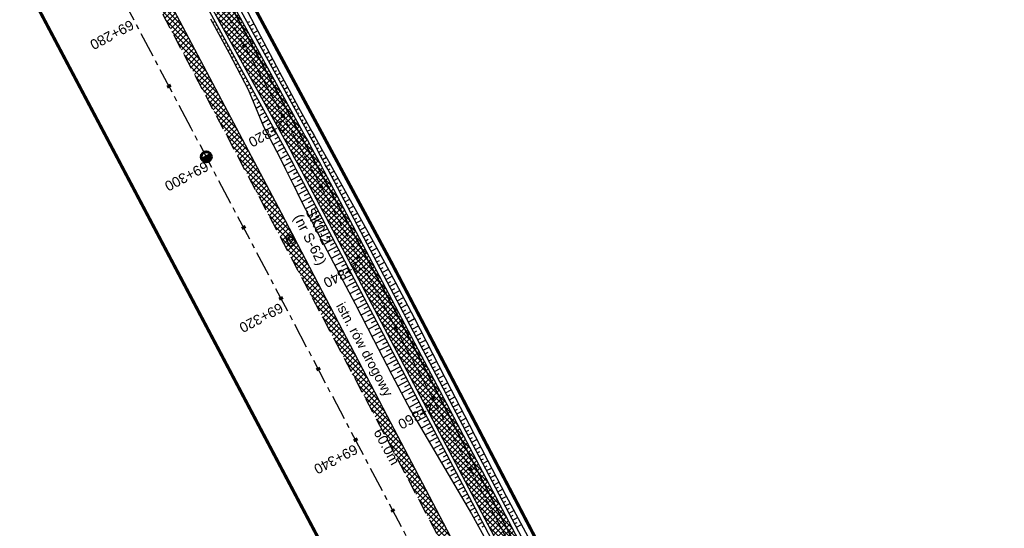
# Model space of a CAD drawing. Header units: metres. Extents: x 7529682 to 7533711, y 5721186 to 5727842.
# Tile 36 of 112: x 7530998 to 7531121, y 5725257 to 5725321. Entities that reach past the tile are written whole.
import ezdxf

# ---------------------------------------------------------------- set-up
doc = ezdxf.new("R2010")
doc.units = ezdxf.units.M
for name, pattern in [('817-dzialki-09-05-04$0$HIDDEN', [0.375, 0.25, -0.125]), ('CENTER', [50.8, 31.75, -6.35, 6.35, -6.35]), ('HIDDEN', [9.525, 6.35, -3.175])]:
    doc.linetypes.add(name, pattern=pattern)
for name, color, linetype in [('C-DROGI-SYTUACJA-ETYKIETY', 7, 'Continuous'), ('D-hatch-pobocza', 131, 'Continuous'), ('D-pobocza', 7, 'Continuous'), ('D-skarpa', 7, 'Continuous'), ('D-skarpa-kreskowanie', 7, 'Continuous')]:
    doc.layers.add(name, color=color, linetype=linetype)
doc.layers.add('D-hatch-ciag-pieszo-rowerowy', color=7, linetype='Continuous', lineweight=13, true_color=0xff9f80)
doc.layers.add('D-LR-etap-III', color=7, linetype='817-dzialki-09-05-04$0$HIDDEN', lineweight=50, true_color=0xff1aff)
for name, color, linetype, lineweight in [('D-krawędzie', 7, 'Continuous', 30), ('D-obrzeża', 7, 'Continuous', 30), ('D-opisy', 7, 'Continuous', 30), ('D-oś', 10, 'CENTER', 30), ('Sieci-T-kanal technologiczny', 4, 'kt kanał technologiczny', 30)]:
    doc.layers.add(name, color=color, linetype=linetype, lineweight=lineweight)
for name, color, linetype, true_color in [('D-opis-KT-dlugosci', 7, 'Continuous', 0xff8000), ('D-opis-KT-studnie', 7, 'Continuous', 0xff8000), ('poprzeczki', 7, 'Continuous', 0x0000c7)]:
    doc.layers.add(name, color=color, linetype=linetype, true_color=true_color)
doc.styles.add('ARIAL', font='arial.ttf', dxfattribs={"height": 1})
doc.styles.get("Standard").update_dxf_attribs({"font": 'arial.ttf'})
doc.linetypes.add('kt kanał technologiczny', pattern='A,1,-0.8,["kt",Standard,S=0.5,R=0,X=-0.7,Y=-0.15],-0.3', length=2.1)
pattern_1 = [(45, (0, 0), (-0.33675960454, 0.33675960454), []), (135, (0, 0), (-0.33675960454, -0.33675960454), [])]

# ---------------------------------------------------------------- blocks, each defined once
blk = doc.blocks.new('kilometraz')
at = {"linetype": 'ByBlock', "lineweight": -2}
blk.add_hatch(color=0, dxfattribs=at).paths.add_polyline_path([(0, -0.28125, 0.41421356), (0.28125, 0, 0.41421356), (0, 0.28125)])
at = {"color": 0, "linetype": 'ByBlock', "lineweight": -2}
blk.add_line((0, 0.28125), (0, -0.28125), dxfattribs=at)
blk.add_circle((0, 0), 0.28125, dxfattribs=at)
blk = doc.blocks.new('AeccTickLine')
at = {"color": 0, "linetype": 'ByBlock', "lineweight": -2}
blk.add_line((0, 1), (0, -1), dxfattribs=at)
blk = doc.blocks.new('SKR2')
at = {"layer": 'Sieci-T-kanal technologiczny', "color": 2, "lineweight": 25}
for points in [[(0.03, -0.19), (0.96, -1.15), (0.28, -1.81), (-0.65, -0.84)], [(-0.04, -0.54), (0.61, -1.21), (0.23, -1.57), (-0.41, -0.9)]]:
    blk.add_lwpolyline(points, close=True, dxfattribs=at)
blk.add_lwpolyline([(-0.09, -1.23), (0.28, -0.87)], dxfattribs=at)

msp = doc.modelspace()

# ---------------------------------------------------------------- hatches: boundary and pattern name
at = {"layer": 'D-hatch-ciag-pieszo-rowerowy'}
h = msp.add_hatch(dxfattribs=at)
h.set_pattern_fill('ANSI37', color=256, scale=0.15, style=0)
h.set_pattern_definition(pattern_1)
h.paths.add_polyline_path([(7531004.68, 5725360.68), (7531003.47, 5725360.29), (7531020.53, 5725328, 0.004067), (7531022.84, 5725323.71), (7531032.81, 5725305.57, -0.004228), (7531035.21, 5725301.1), (7531043.69, 5725285.03), (7531044.82, 5725285.57), (7531036.31, 5725301.7, 0.004228), (7531033.91, 5725306.16), (7531023.95, 5725324.3, -0.004067), (7531021.63, 5725328.6)])
h.paths.add_polyline_path([(7531003.47, 5725360.29), (7531002.27, 5725359.89), (7531019.43, 5725327.41, 0.004067), (7531021.74, 5725323.12), (7531031.71, 5725304.98, -0.004228), (7531034.11, 5725300.51), (7531042.56, 5725284.5), (7531043.69, 5725285.03), (7531035.21, 5725301.1, 0.004228), (7531032.81, 5725305.57), (7531022.84, 5725323.71, -0.004067), (7531020.53, 5725328)])
h = msp.add_hatch(dxfattribs=at)
h.set_pattern_fill('ANSI37', color=256, scale=0.15, style=0)
h.set_pattern_definition(pattern_1)
h.paths.add_polyline_path([(7531044.82, 5725285.57), (7531043.69, 5725285.03), (7531059.94, 5725254.22, -0.004401), (7531062.37, 5725249.53), (7531071.71, 5725231.04, 0.004122), (7531073.98, 5725226.64), (7531080.59, 5725214.07), (7531081.74, 5725214.58), (7531075.09, 5725227.22, -0.004122), (7531072.82, 5725231.61), (7531063.48, 5725250.1, 0.004401), (7531061.05, 5725254.8)])
h.paths.add_polyline_path([(7531043.69, 5725285.03), (7531042.56, 5725284.5), (7531058.83, 5725253.65, -0.004401), (7531061.26, 5725248.96), (7531070.6, 5725230.47, 0.004122), (7531072.86, 5725226.07), (7531079.44, 5725213.57), (7531080.59, 5725214.07), (7531073.98, 5725226.64, -0.004122), (7531071.71, 5725231.04), (7531062.37, 5725249.53, 0.004401), (7531059.94, 5725254.22)])
at = {"layer": 'D-hatch-pobocza'}
h = msp.add_hatch(dxfattribs=at)
h.set_pattern_fill('ANSI37', color=256, scale=0.15, style=0)
h.set_pattern_definition(pattern_1)
h.paths.add_polyline_path([(7531057.01, 5725246.72), (7531044.19, 5725271.11), (7531030.97, 5725296.42), (7531019.37, 5725318.31), (7531007.54, 5725340.71), (7530994.47, 5725365.47), (7530982.58, 5725387.65), (7530971.81, 5725408.22), (7530959.96, 5725430.76), (7530944.54, 5725460.14), (7530935.92, 5725477.07), (7530923.1, 5725500.31), (7530908, 5725529.49), (7530889.66, 5725563.38), (7530889.59, 5725561.26), (7530918.17, 5725507.18), (7530950.16, 5725446.31), (7530993.42, 5725364.26), (7531022.77, 5725308.72), (7531053.81, 5725249.87), (7531081.17, 5725197.87), (7531103.9, 5725154.54), (7531128.12, 5725108.45), (7531149.32, 5725068.21), (7531151.44, 5725067.36), (7531152, 5725067.29), (7531141.2, 5725086.69), (7531129.87, 5725108.78), (7531118.46, 5725130.11), (7531107.39, 5725151.39), (7531095.36, 5725174.01), (7531083.61, 5725196.49), (7531071.56, 5725218.8)])

# ---------------------------------------------------------------- linework, layer by layer
at = {"layer": 'D-krawędzie', "linetype": 'HIDDEN', "ltscale": 0.3, "flags": 128}
msp.add_lwpolyline([(7530572.01, 5726166.06), (7530599.74, 5726113.52), (7530641.56, 5726032.01), (7530660.96, 5725995.07), (7530689.13, 5725941.54), (7530707.34, 5725907.03), (7530725.26, 5725873.09), (7530743.97, 5725837.65), (7530770.53, 5725787.12), (7530787.86, 5725754.27), (7530809.9, 5725712.54), (7530824.74, 5725684.39), (7530840.86, 5725653.69), (7530860.68, 5725616.15), (7530865.28, 5725607.39), (7530878.05, 5725583.08), (7530918.17, 5725507.18), (7530950.16, 5725446.31), (7530993.42, 5725364.26), (7531022.77, 5725308.72), (7531053.81, 5725249.87), (7531081.17, 5725197.87), (7531103.9, 5725154.54), (7531128.12, 5725108.45), (7531149.3, 5725068.25), (7531167.38, 5725033.77), (7531197.16, 5724976.99), (7531228.15, 5724918.03), (7531253.15, 5724870.49), (7531286.8, 5724806.65), (7531306.74, 5724768.66), (7531335.09, 5724714.65), (7531357.32, 5724672.44), (7531373.64, 5724641.45), (7531392.16, 5724606), (7531418.48, 5724555.85), (7531439.73, 5724515.58), (7531476.36, 5724446.19), (7531491.8, 5724416.76), (7531531.9, 5724339.93), (7531557.23, 5724291.66), (7531569.85, 5724267.58), (7531591.38, 5724226.55), (7531610, 5724191.1), (7531616.88, 5724178), (7531629.98, 5724153.03), (7531641.01, 5724132.02), (7531664.91, 5724087.62), (7531677.64, 5724064.79), (7531683.11, 5724054.99), (7531686.75, 5724048.18), (7531695.45, 5724031.7), (7531703.75, 5724015.92), (7531709.21, 5724005.51), (7531719.39, 5723986.15), (7531726.3, 5723973), (7531732.74, 5723960.74), (7531735.13, 5723956.19)], dxfattribs=at)
at = {"layer": 'D-LR-etap-III', "ltscale": 10, "flags": 128}
msp.add_lwpolyline([(7531750.47, 5723895.1, 0.4, 0.4, 0), (7531750.5, 5723895.13, 0.4, 0.4, 0), (7531682.71, 5724022.92, 0.4, 0.4, 0), (7531619.18, 5724147.2, 0.4, 0.4, 0), (7531592.31, 5724198.49, 0.4, 0.4, 0), (7531553.26, 5724272.92, 0.4, 0.4, 0), (7531504.02, 5724366.79, 0.4, 0.4, 0), (7531482.09, 5724407.62, 0.4, 0.4, 0), (7531412.35, 5724541.18, 0.4, 0.4, 0), (7531388.46, 5724586.93, 0.4, 0.4, 0), (7531345.12, 5724669.94, 0.4, 0.4, 0), (7531127.66, 5725081.67, 0.4, 0.4, 0), (7531059.25, 5725211.04, 0.4, 0.4, 0), (7531008.01, 5725307.95, 0.4, 0.4, 0), (7530964.18, 5725390.84, 0.4, 0.4, 0), (7530914.56, 5725484.68, 0.4, 0.4, 0), (7530865.24, 5725577.49, 0.4, 0.4, 0), (7530840.09, 5725624.06, 0.4, 0.4, 0), (7530802.56, 5725694.92, 0.4, 0.4, 0), (7530755.54, 5725787.51, 0.4, 0.4, 0), (7530708.72, 5725876.3, 0.4, 0.4, 0), (7530695.12, 5725902.09, 0.4, 0.4, 0), (7530642.91, 5726001.08, 0.4, 0.4, 0), (7530634.93, 5726016.15, 0.4, 0.4, 0), (7530610.82, 5726061.93, 0.4, 0.4, 0), (7530610.82, 5726061.93, 0.4, 0.4, 0), (7530607.21, 5726063.51, 0.4, 0.4, 0), (7530597.42, 5726080.68, 0.4, 0.4, 0), (7530591.16, 5726088.44, 0.4, 0.4, 0), (7530581.28, 5726107.21, 0.4, 0.4, 0), (7530571.29, 5726130.56, 0.4, 0.4, 0), (7530549.55, 5726171.53, 0.4, 0.4, 0), (7530531.01, 5726206.47, 0.4, 0.4, 0), (7530516.46, 5726236.02, 0.4, 0.4, 0), (7530500.8, 5726266.14, 0.4, 0.4, 0), (7530491.35, 5726283.94, 0.4, 0.4, 0), (7530482.4, 5726303.41, 0.4, 0.4, 0), (7530482.4, 5726303.41, 0.4, 0.4, 0), (7530450.41, 5726357.28, 0.4, 0.4, 0), (7530397.76, 5726458.5, 0.4, 0.4, 0), (7530334.71, 5726583.66, 0.4, 0.4, 0), (7530303.94, 5726645.17, 0.4, 0.4, 0), (7530300.51, 5726651.78, 0.4, 0.4, 0), (7530289.21, 5726671.97, 0.4, 0.4, 0), (7530281.54, 5726685.57, 0.4, 0.4, 0), (7530261.37, 5726724.16, 0.4, 0.4, 0), (7530254.03, 5726738.21, 0.4, 0.4, 0), (7530197.22, 5726845.06, 0.4, 0.4, 0), (7530194.71, 5726849.15, 0.4, 0.4, 0), (7530195.92, 5726850.75, 0.4, 0.4, 0), (7530170.55, 5726892.96, 0.4, 0.4, 0), (7530143.17, 5726945.07, 0.4, 0.4, 0), (7530105.06, 5727018.32, 0.4, 0.4, 0), (7530100.06, 5727027.16, 0.4, 0.4, 0), (7530062.32, 5727099.63, 0.4, 0.4, 0), (7530015.38, 5727189.42, 0.4, 0.4, 0), (7529983.21, 5727250.21, 0.4, 0.4, 0), (7529953.28, 5727306.75, 0.4, 0.4, 0), (7529900.67, 5727406.16, 0.4, 0.4, 0), (7529890.63, 5727425.13, 0.4, 0.4, 0), (7529875.16, 5727454.43, 0.4, 0.4, 0), (7529857.56, 5727487.79, 0.4, 0.4, 0), (7529835.19, 5727530.19, 0.4, 0.4, 0), (7529811.74, 5727574.66, 0.4, 0.4, 0), (7529792.1, 5727611.92, 0.4, 0.4, 0), (7529768.07, 5727657.47, 0.4, 0.4, 0), (7529755.21, 5727682.13, 0.4, 0.4, 0), (7529753.31, 5727681.13, 0.4, 0.4, 0), (7529739.21, 5727707.77, 0.4, 0.4, 0), (7529735.39, 5727711.25, 0.4, 0.4, 0), (7529725.42, 5727730.2, 0.4, 0.4, 0), (7529723.55, 5727729.88, 0.4, 0.4, 0), (7529695.57, 5727782.93, 0.4, 0.4, 0), (7529717.68, 5727794.02, 0.4, 0.4, 0), (7529736.27, 5727758.65, 0.4, 0.4, 0), (7529736.27, 5727758.65, 0.4, 0.4, 0), (7529744.51, 5727750.41, 0.4, 0.4, 0), (7529744.51, 5727750.41, 0.4, 0.4, 0), (7529750.28, 5727738.55, 0.4, 0.4, 0), (7529777.11, 5727687.57, 0.4, 0.4, 0), (7529796.52, 5727651.33, 0.4, 0.4, 0), (7529814.94, 5727616.79, 0.4, 0.4, 0), (7529839.01, 5727572.3, 0.4, 0.4, 0), (7529860.62, 5727532.51, 0.4, 0.4, 0), (7529882.35, 5727491.5, 0.4, 0.4, 0), (7529904.87, 5727449.1, 0.4, 0.4, 0), (7529920.75, 5727418.88, 0.4, 0.4, 0), (7529946.68, 5727368.55, 0.4, 0.4, 0), (7529972.02, 5727320.57, 0.4, 0.4, 0), (7529987.74, 5727290.15, 0.4, 0.4, 0), (7529996.5, 5727273.66, 0.4, 0.4, 0), (7530017.54, 5727234.2, 0.4, 0.4, 0), (7530033.05, 5727204.86, 0.4, 0.4, 0), (7530051.62, 5727170.22, 0.4, 0.4, 0), (7530069.28, 5727137.02, 0.4, 0.4, 0), (7530089.39, 5727097.53, 0.4, 0.4, 0), (7530109.71, 5727060.75, 0.4, 0.4, 0), (7530136.77, 5727011.64, 0.4, 0.4, 0), (7530162.45, 5726962.74, 0.4, 0.4, 0), (7530187.67, 5726916.99, 0.4, 0.4, 0), (7530207.82, 5726879.34, 0.4, 0.4, 0), (7530230.63, 5726834.52, 0.4, 0.4, 0), (7530262.29, 5726776.62, 0.4, 0.4, 0), (7530277.51, 5726760.21, 0.4, 0.4, 0), (7530286.04, 5726744.11, 0.4, 0.4, 0), (7530288.1, 5726735.88, 0.4, 0.4, 0), (7530290.39, 5726725.05, 0.4, 0.4, 0), (7530296.18, 5726713.58, 0.4, 0.4, 0), (7530302.73, 5726701.18, 0.4, 0.4, 0), (7530325.69, 5726657.47, 0.4, 0.4, 0), (7530343.24, 5726623.65, 0.4, 0.4, 0), (7530360.23, 5726591.75, 0.4, 0.4, 0), (7530383.21, 5726548.06, 0.4, 0.4, 0), (7530406.02, 5726503.61, 0.4, 0.4, 0), (7530427.46, 5726462.62, 0.4, 0.4, 0), (7530447.93, 5726424.39, 0.4, 0.4, 0), (7530471.13, 5726379.92, 0.4, 0.4, 0), (7530490.5, 5726343.03, 0.4, 0.4, 0), (7530509.5, 5726306.73, 0.4, 0.4, 0), (7530529.89, 5726267.24, 0.4, 0.4, 0), (7530543.85, 5726238.99, 0.4, 0.4, 0), (7530554.81, 5726218.94, 0.4, 0.4, 0), (7530559.03, 5726212.22, 0.4, 0.4, 0), (7530563.06, 5726206.41, 0.4, 0.4, 0), (7530566.93, 5726200.46, 0.4, 0.4, 0), (7530569.77, 5726194.9, 0.4, 0.4, 0), (7530571.47, 5726191.28, 0.4, 0.4, 0), (7530572.84, 5726188.02, 0.4, 0.4, 0), (7530575.3, 5726182.03, 0.4, 0.4, 0), (7530579.74, 5726173.31, 0.4, 0.4, 0), (7530583.3, 5726167.41, 0.4, 0.4, 0), (7530593.4, 5726163.33, 0.4, 0.4, 0), (7530598.62, 5726155.26, 0.4, 0.4, 0), (7530608.26, 5726140.5, 0.4, 0.4, 0), (7530603.27, 5726136.83, 0.4, 0.4, 0), (7530606.53, 5726131.84, 0.4, 0.4, 0), (7530604.24, 5726124.22, 0.4, 0.4, 0), (7530605.85, 5726121.63, 0.4, 0.4, 0), (7530608.97, 5726116.16, 0.4, 0.4, 0), (7530618.11, 5726097.79, 0.4, 0.4, 0), (7530651.21, 5726034.96, 0.4, 0.4, 0), (7530670.24, 5725998.61, 0.4, 0.4, 0), (7530698.08, 5725945.95, 0.4, 0.4, 0), (7530716.51, 5725911.31, 0.4, 0.4, 0), (7530735.22, 5725875.67, 0.4, 0.4, 0), (7530752.5, 5725842.15, 0.4, 0.4, 0), (7530778.31, 5725793.5, 0.4, 0.4, 0), (7530797.5, 5725756.38, 0.4, 0.4, 0), (7530812.52, 5725728.29, 0.4, 0.4, 0), (7530820.04, 5725713.16, 0.4, 0.4, 0), (7530822.42, 5725710.19, 0.4, 0.4, 0), (7530833.15, 5725688.8, 0.4, 0.4, 0), (7530849.63, 5725656.16, 0.4, 0.4, 0), (7530867.98, 5725621.96, 0.4, 0.4, 0), (7530872.63, 5725612.89, 0.4, 0.4, 0), (7530880.35, 5725597.59, 0.4, 0.4, 0), (7530883.84, 5725593.39, 0.4, 0.4, 0), (7530891.78, 5725587.76, 0.4, 0.4, 0), (7530895.04, 5725584.28, 0.4, 0.4, 0), (7530897.03, 5725580.94, 0.4, 0.4, 0), (7530900.95, 5725579.95, 0.4, 0.4, 0), (7530904.81, 5725571.98, 0.4, 0.4, 0), (7530903.68, 5725568.57, 0.4, 0.4, 0), (7530908.9, 5725558.84, 0.4, 0.4, 0), (7530910.25, 5725545.67, 0.4, 0.4, 0), (7530912.87, 5725538.65, 0.4, 0.4, 0), (7530945.28, 5725478.46, 0.4, 0.4, 0), (7530959.69, 5725450.25, 0.4, 0.4, 0), (7531002.83, 5725368.19, 0.4, 0.4, 0), (7531044.7, 5725290.31, 0.4, 0.4, 0), (7531064.1, 5725253.21, 0.4, 0.4, 0), (7531083.01, 5725216.68, 0.4, 0.4, 0), (7531113.01, 5725158.47, 0.4, 0.4, 0), (7531137.36, 5725113.07, 0.4, 0.4, 0), (7531150.83, 5725086.71, 0.4, 0.4, 0), (7531159.75, 5725076.64, 0.4, 0.4, 0), (7531166.31, 5725074.58, 0.4, 0.4, 0), (7531172.29, 5725062.58, 0.4, 0.4, 0), (7531170.59, 5725055.61, 0.4, 0.4, 0), (7531173.73, 5725044.08, 0.4, 0.4, 0), (7531215.34, 5724964.86, 0.4, 0.4, 0), (7531238.05, 5724921.68, 0.4, 0.4, 0), (7531262.39, 5724875.28, 0.4, 0.4, 0), (7531295.59, 5724811.27, 0.4, 0.4, 0), (7531348.49, 5724712.36, 0.4, 0.4, 0), (7531363.74, 5724682.68, 0.4, 0.4, 0), (7531366.99, 5724675.87, 0.4, 0.4, 0), (7531382.54, 5724646.11, 0.4, 0.4, 0), (7531401.3, 5724610.87, 0.4, 0.4, 0), (7531428.96, 5724558.86, 0.4, 0.4, 0), (7531449.11, 5724520.4, 0.4, 0.4, 0), (7531477.29, 5724465.83, 0.4, 0.4, 0), (7531501, 5724421.11, 0.4, 0.4, 0), (7531512.12, 5724400.55, 0.4, 0.4, 0), (7531513.78, 5724396.76, 0.4, 0.4, 0), (7531526.32, 5724379.39, 0.4, 0.4, 0), (7531566.78, 5724302.74, 0.4, 0.4, 0), (7531612.28, 5724225.61, 0.4, 0.4, 0), (7531620.49, 5724210.55, 0.4, 0.4, 0), (7531631.58, 5724196.26, 0.4, 0.4, 0), (7531653.48, 5724152.43, 0.4, 0.4, 0), (7531661.15, 5724128.49, 0.4, 0.4, 0), (7531673.88, 5724101.19, 0.4, 0.4, 0), (7531684.69, 5724081.18, 0.4, 0.4, 0), (7531699.21, 5724051.17, 0.4, 0.4, 0), (7531704.03, 5724040.58, 0.4, 0.4, 0), (7531704.03, 5724040.58, 0.4, 0.4, 0), (7531703.91, 5724037.17, 0.4, 0.4, 0), (7531736.42, 5723969.23, 0.4, 0.4, 0), (7531738.29, 5723967.7, 0.4, 0.4, 0), (7531742.18, 5723962.35, 0.4, 0.4, 0), (7531744.29, 5723958.62, 0.4, 0.4, 0), (7531755.39, 5723944.19, 0.4, 0.4, 0), (7531758.69, 5723936.76, 0.4, 0.4, 0), (7531780.08, 5723929.25, 0.4, 0.4, 0), (7531792.61, 5723906.34, 0.4, 0.4, 0), (7531792.61, 5723906.34, 0.4, 0.4, 0), (7531756.96, 5723883.06, 0.4, 0.4, 0), (7531750.46, 5723895.13, 0.4, 0.4, 0), (7531750.46, 5723895.13, 0, 0, 0)], format="xyseb", dxfattribs=at)
at = {"layer": 'D-obrzeża'}
for points in [[(7531164.32, 5725069.74), (7531163.36, 5725071.53), (7531162.18, 5725071.11, -0.373479), (7531159.74, 5725072.06), (7531157.82, 5725075.71, 0.068604), (7531155.43, 5725079.04), (7531152.26, 5725082.38, -0.075217), (7531147.13, 5725089.74), (7531137.49, 5725109.26, 0.008945), (7531132.57, 5725118.8), (7531111.23, 5725158.4), (7531088.49, 5725201.74), (7531075.09, 5725227.22, -0.004122), (7531072.82, 5725231.61), (7531063.48, 5725250.1, 0.004401), (7531061.05, 5725254.8), (7531036.31, 5725301.7, 0.004228), (7531033.91, 5725306.16), (7531023.95, 5725324.3, -0.004067)], [(7531021.74, 5725323.12), (7531031.71, 5725304.98, -0.004228), (7531034.11, 5725300.51), (7531058.83, 5725253.65, -0.004401), (7531061.26, 5725248.96), (7531070.6, 5725230.47, 0.004122), (7531072.86, 5725226.07), (7531086.28, 5725200.58), (7531109.01, 5725157.24), (7531130.34, 5725117.67, -0.009012), (7531135.3, 5725108.06), (7531145.04, 5725088.32, 0.075286), (7531150.17, 5725080.95), (7531153.38, 5725077.57, -0.068604), (7531155.77, 5725074.24), (7531156.91, 5725072.06), (7531159.32, 5725067.48)]]:
    msp.add_lwpolyline(points, format="xyb", dxfattribs=at)
at = {"layer": 'D-oś', "ltscale": 0.1}
msp.add_lwpolyline([(7531164.28, 5725032.14), (7531146.2, 5725066.62), (7531125.03, 5725106.82), (7531100.8, 5725152.91), (7531078.07, 5725196.25), (7531050.71, 5725248.24), (7531019.67, 5725307.08), (7530990.32, 5725362.63), (7530947.07, 5725444.68), (7530915.08, 5725505.55), (7530874.95, 5725581.45)], dxfattribs=at)
at = {"layer": 'D-oś', "ltscale": 0.03}
msp.add_lwpolyline([(7531022.84, 5725323.71), (7531032.81, 5725305.57, -0.004228), (7531035.21, 5725301.1), (7531059.94, 5725254.22, -0.004401), (7531062.37, 5725249.53), (7531071.71, 5725231.04, 0.004122), (7531073.98, 5725226.64), (7531073.98, 5725226.64), (7531087.38, 5725201.16), (7531110.12, 5725157.82), (7531131.46, 5725118.23, -0.008978), (7531136.4, 5725108.66), (7531146.08, 5725089.03, 0.075252), (7531151.22, 5725081.67), (7531154.31, 5725078.4, -0.068936), (7531156.87, 5725074.83), (7531166.99, 5725055.55, -0.068732)], format="xyb", dxfattribs=at)
at = {"layer": 'D-pobocza'}
msp.add_lwpolyline([(7531149.32, 5725068.21), (7531151.44, 5725067.36), (7531152, 5725067.29), (7531141.2, 5725086.69), (7531129.87, 5725108.78), (7531118.46, 5725130.11), (7531107.39, 5725151.39), (7531095.36, 5725174.01), (7531083.61, 5725196.49), (7531071.56, 5725218.8), (7531057.01, 5725246.72), (7531044.19, 5725271.11), (7531030.97, 5725296.42), (7531019.37, 5725318.31), (7531007.54, 5725340.71), (7530994.47, 5725365.47), (7530982.58, 5725387.65), (7530971.81, 5725408.22), (7530959.96, 5725430.76), (7530944.54, 5725460.14), (7530935.92, 5725477.07), (7530923.1, 5725500.31), (7530908, 5725529.49), (7530889.66, 5725563.38)], dxfattribs=at)
for points in [[(7531164.78, 5725069.95), (7531163.59, 5725072.15), (7531162.01, 5725071.58, -0.373479), (7531160.18, 5725072.3), (7531158.23, 5725076, 0.068604), (7531155.84, 5725079.33), (7531152.68, 5725082.67, -0.075201), (7531147.55, 5725090.03), (7531137.93, 5725109.51, 0.008929), (7531133.02, 5725119.03), (7531111.67, 5725158.63), (7531088.93, 5725201.97), (7531075.53, 5725227.45, -0.004122), (7531073.26, 5725231.84), (7531063.92, 5725250.33, 0.004401), (7531061.5, 5725255.03), (7531036.75, 5725301.93, 0.004228), (7531034.35, 5725306.4), (7531024.39, 5725324.54, -0.004067)], [(7531021.3, 5725322.88), (7531031.27, 5725304.74, -0.004228), (7531033.67, 5725300.27), (7531058.39, 5725253.42, -0.004401), (7531060.81, 5725248.73), (7531070.15, 5725230.24, 0.004122), (7531072.42, 5725225.84), (7531085.83, 5725200.34), (7531108.57, 5725157.01), (7531129.89, 5725117.44, -0.009025), (7531134.86, 5725107.82), (7531144.62, 5725088.04, 0.075299), (7531149.75, 5725080.67), (7531152.97, 5725077.27, -0.068604), (7531155.36, 5725073.94), (7531156.47, 5725071.83), (7531158.84, 5725067.32)]]:
    msp.add_lwpolyline(points, format="xyb", dxfattribs=at)
at = {"layer": 'D-skarpa', "linetype": 'Continuous'}
msp.add_lwpolyline([(7531026.04, 5725322.9), (7531028.35, 5725318.59), (7531030.74, 5725314.07), (7531033.09, 5725309.66), (7531034.78, 5725306.65), (7531035.05, 5725306.17), (7531036.04, 5725304.41), (7531037.03, 5725302.66), (7531037.29, 5725302.2), (7531042.85, 5725292.15), (7531045.24, 5725287.76), (7531047.58, 5725283.34), (7531049.87, 5725278.89), (7531052.14, 5725274.44), (7531054.43, 5725270), (7531056.73, 5725265.56), (7531059.04, 5725261.12), (7531062.11, 5725255.37, -0.003818)], format="xyb", dxfattribs=at)
msp.add_lwpolyline([(7531022.1, 5725320.73), (7531024.42, 5725316.43), (7531026.81, 5725311.91), (7531028.72, 5725307.26), (7531030.33, 5725304.21), (7531030.59, 5725303.72), (7531031.49, 5725301.96), (7531032.37, 5725300.19), (7531032.6, 5725299.72), (7531033.24, 5725298.39), (7531035.53, 5725293.94), (7531040.17, 5725285.09), (7531042.49, 5725280.66), (7531044.78, 5725276.21), (7531047.12, 5725271.79), (7531054.75, 5725258.86), (7531057.16, 5725254.48)], dxfattribs=at)
at = {"layer": 'D-skarpa-kreskowanie', "linetype": 'Continuous'}
for p, q in [((7531022.66, 5725320.41, 107.94), (7531022.36, 5725320.25, 107.71)), ((7531026.73, 5725320.27, 108.08), (7531027.01, 5725320.42, 107.87)), ((7531026.97, 5725319.83, 108.08), (7531027.52, 5725320.13, 107.66)), ((7531022.9, 5725319.97, 107.94), (7531022.75, 5725319.89, 107.83)), ((7531023.14, 5725319.54, 107.94), (7531022.84, 5725319.37, 107.71)), ((7531023.38, 5725319.1, 107.95), (7531023.23, 5725319.01, 107.83)), ((7531027.21, 5725319.39, 108.08), (7531027.48, 5725319.54, 107.87)), ((7531027.45, 5725318.96, 108.08), (7531027.99, 5725319.25, 107.67)), ((7531023.62, 5725318.66, 107.95), (7531023.31, 5725318.49, 107.71)), ((7531023.86, 5725318.22, 107.95), (7531023.71, 5725318.13, 107.83)), ((7531024.1, 5725317.78, 107.95), (7531023.79, 5725317.61, 107.71)), ((7531027.69, 5725318.52, 108.08), (7531027.96, 5725318.66, 107.88)), ((7531027.93, 5725318.08, 108.08), (7531028.46, 5725318.37, 107.68)), ((7531028.17, 5725317.64, 108.08), (7531028.44, 5725317.78, 107.89)), ((7531024.34, 5725317.34, 107.95), (7531024.18, 5725317.26, 107.83)), ((7531024.58, 5725316.91, 107.95), (7531024.26, 5725316.73, 107.71)), ((7531024.83, 5725316.47, 107.95), (7531024.66, 5725316.38, 107.83)), ((7531028.41, 5725317.2, 108.08), (7531028.93, 5725317.49, 107.69)), ((7531028.66, 5725316.76, 108.08), (7531028.91, 5725316.9, 107.89)), ((7531028.9, 5725316.33, 108.08), (7531029.4, 5725316.6, 107.7)), ((7531025.07, 5725316.03, 107.95), (7531024.73, 5725315.85, 107.7)), ((7531025.31, 5725315.59, 107.95), (7531025.14, 5725315.5, 107.82)), ((7531029.14, 5725315.89, 108.08), (7531029.38, 5725316.02, 107.9)), ((7531029.38, 5725315.45, 108.08), (7531029.86, 5725315.72, 107.71)), ((7531025.55, 5725315.15, 107.95), (7531025.2, 5725314.96, 107.69)), ((7531025.79, 5725314.71, 107.95), (7531025.61, 5725314.62, 107.82)), ((7531026.03, 5725314.28, 107.95), (7531025.67, 5725314.08, 107.68)), ((7531029.62, 5725315.01, 108.08), (7531029.86, 5725315.14, 107.9)), ((7531029.86, 5725314.57, 108.08), (7531030.33, 5725314.83, 107.72)), ((7531030.1, 5725314.13, 108.08), (7531030.33, 5725314.26, 107.91)), ((7531030.34, 5725313.7, 108.08), (7531030.8, 5725313.95, 107.73)), ((7531026.27, 5725313.84, 107.95), (7531026.09, 5725313.74, 107.81)), ((7531026.51, 5725313.4, 107.95), (7531026.14, 5725313.19, 107.67)), ((7531026.75, 5725312.96, 107.95), (7531026.56, 5725312.86, 107.81)), ((7531030.58, 5725313.26, 108.08), (7531030.81, 5725313.38, 107.91)), ((7531030.82, 5725312.82, 108.08), (7531031.27, 5725313.07, 107.74)), ((7531026.99, 5725312.52, 107.95), (7531026.6, 5725312.31, 107.66)), ((7531027.47, 5725311.65, 107.95), (7531027.02, 5725311.4, 107.61)), ((7531027.23, 5725312.09, 107.95), (7531027.03, 5725311.98, 107.8)), ((7531031.06, 5725312.38, 108.08), (7531031.28, 5725312.5, 107.92)), ((7531031.3, 5725311.94, 108.08), (7531031.74, 5725312.18, 107.75)), ((7531031.54, 5725311.51, 108.08), (7531031.76, 5725311.62, 107.92)), ((7531027.95, 5725310.77, 107.95), (7531027.41, 5725310.47, 107.54)), ((7531027.71, 5725311.21, 107.95), (7531027.46, 5725311.07, 107.76)), ((7531028.2, 5725310.33, 107.95), (7531027.9, 5725310.17, 107.73)), ((7531031.79, 5725311.07, 108.08), (7531032.21, 5725311.3, 107.76)), ((7531032.03, 5725310.63, 108.08), (7531032.24, 5725310.74, 107.92)), ((7531032.27, 5725310.19, 108.08), (7531032.68, 5725310.42, 107.77)), ((7531028.44, 5725309.89, 107.95), (7531027.79, 5725309.54, 107.46)), ((7531028.92, 5725309.02, 107.95), (7531028.17, 5725308.61, 107.38)), ((7531028.68, 5725309.46, 107.95), (7531028.33, 5725309.26, 107.69)), ((7531032.51, 5725309.75, 108.08), (7531032.71, 5725309.87, 107.93)), ((7531032.75, 5725309.31, 108.08), (7531033.16, 5725309.54, 107.77)), ((7531029.4, 5725308.14, 107.95), (7531028.55, 5725307.67, 107.31)), ((7531029.16, 5725308.58, 107.95), (7531028.76, 5725308.36, 107.65)), ((7531032.99, 5725308.88, 108.08), (7531033.2, 5725308.99, 107.93)), ((7531033.23, 5725308.44, 108.08), (7531033.65, 5725308.67, 107.77)), ((7531033.47, 5725308, 108.08), (7531033.68, 5725308.12, 107.92)), ((7531033.71, 5725307.56, 108.08), (7531034.14, 5725307.8, 107.76)), ((7531029.88, 5725307.27, 107.95), (7531028.98, 5725306.77, 107.27)), ((7531029.64, 5725307.7, 107.95), (7531029.19, 5725307.46, 107.61)), ((7531030.12, 5725306.83, 107.95), (7531029.67, 5725306.58, 107.61)), ((7531033.95, 5725307.12, 108.08), (7531034.17, 5725307.24, 107.92)), ((7531034.19, 5725306.69, 108.08), (7531034.63, 5725306.92, 107.75)), ((7531030.36, 5725306.39, 107.95), (7531029.45, 5725305.89, 107.26)), ((7531030.84, 5725305.51, 107.95), (7531029.91, 5725305, 107.25)), ((7531030.6, 5725305.95, 107.95), (7531030.14, 5725305.7, 107.6)), ((7531034.43, 5725306.25, 108.08), (7531034.65, 5725306.37, 107.92)), ((7531034.67, 5725305.81, 108.08), (7531035.12, 5725306.05, 107.74)), ((7531034.91, 5725305.37, 108.08), (7531035.14, 5725305.49, 107.91)), ((7531031.33, 5725304.64, 107.95), (7531030.38, 5725304.12, 107.23)), ((7531031.08, 5725305.07, 107.95), (7531030.62, 5725304.82, 107.6)), ((7531031.57, 5725304.2, 107.95), (7531031.09, 5725303.94, 107.59)), ((7531035.15, 5725304.93, 108.08), (7531035.61, 5725305.18, 107.73)), ((7531035.39, 5725304.49, 108.08), (7531035.62, 5725304.62, 107.9)), ((7531035.63, 5725304.05, 108.08), (7531036.1, 5725304.31, 107.72)), ((7531031.8, 5725303.76, 107.95), (7531030.84, 5725303.23, 107.22)), ((7531032.28, 5725302.88, 107.95), (7531031.29, 5725302.35, 107.21)), ((7531032.04, 5725303.32, 107.95), (7531031.55, 5725303.05, 107.58)), ((7531035.86, 5725303.61, 108.08), (7531036.11, 5725303.74, 107.9)), ((7531036.1, 5725303.17, 108.08), (7531036.59, 5725303.43, 107.71)), ((7531036.33, 5725302.73, 108.08), (7531036.59, 5725302.86, 107.89)), ((7531032.75, 5725302, 107.95), (7531031.74, 5725301.46, 107.19)), ((7531032.52, 5725302.44, 107.95), (7531032.02, 5725302.17, 107.58)), ((7531036.57, 5725302.29, 108.08), (7531037.09, 5725302.56, 107.69)), ((7531036.8, 5725301.84, 108.08), (7531037.06, 5725301.98, 107.88)), ((7531037.03, 5725301.4, 108.08), (7531037.57, 5725301.68, 107.68)), ((7531033.23, 5725301.12, 107.95), (7531032.19, 5725300.56, 107.17)), ((7531032.99, 5725301.56, 107.95), (7531032.48, 5725301.28, 107.57)), ((7531033.46, 5725300.67, 107.95), (7531032.93, 5725300.4, 107.55)), ((7531037.27, 5725300.96, 108.08), (7531037.54, 5725301.1, 107.88)), ((7531037.5, 5725300.52, 108.08), (7531038.05, 5725300.81, 107.67)), ((7531033.69, 5725300.23, 107.95), (7531032.62, 5725299.67, 107.15)), ((7531034.16, 5725299.35, 107.95), (7531033.06, 5725298.77, 107.12)), ((7531033.93, 5725299.79, 107.95), (7531033.38, 5725299.5, 107.54)), ((7531037.73, 5725300.07, 108.08), (7531038.02, 5725300.22, 107.87)), ((7531037.97, 5725299.63, 108.08), (7531038.54, 5725299.93, 107.65)), ((7531038.2, 5725299.19, 108.08), (7531038.49, 5725299.34, 107.86)), ((7531034.63, 5725298.46, 107.95), (7531033.51, 5725297.87, 107.11)), ((7531034.39, 5725298.91, 107.95), (7531033.83, 5725298.61, 107.53)), ((7531034.86, 5725298.02, 107.95), (7531034.3, 5725297.72, 107.53)), ((7531038.43, 5725298.75, 108.08), (7531039.02, 5725299.06, 107.64)), ((7531038.67, 5725298.31, 108.08), (7531038.97, 5725298.46, 107.86)), ((7531038.9, 5725297.86, 108.08), (7531039.51, 5725298.18, 107.62)), ((7531035.09, 5725297.58, 107.95), (7531033.96, 5725296.98, 107.1)), ((7531035.56, 5725296.69, 107.95), (7531034.42, 5725296.09, 107.09)), ((7531035.33, 5725297.14, 107.95), (7531034.76, 5725296.84, 107.52)), ((7531039.13, 5725297.42, 108.08), (7531039.44, 5725297.58, 107.85)), ((7531039.37, 5725296.98, 108.08), (7531039.99, 5725297.31, 107.61)), ((7531039.6, 5725296.54, 108.08), (7531039.92, 5725296.7, 107.84)), ((7531036.03, 5725295.81, 107.95), (7531034.88, 5725295.21, 107.09)), ((7531035.79, 5725296.25, 107.95), (7531035.22, 5725295.95, 107.52)), ((7531039.83, 5725296.09, 108.08), (7531040.48, 5725296.43, 107.6)), ((7531040.07, 5725295.65, 108.08), (7531040.39, 5725295.82, 107.84)), ((7531040.3, 5725295.21, 108.08), (7531040.96, 5725295.56, 107.58)), ((7531036.49, 5725294.93, 107.95), (7531035.34, 5725294.32, 107.08)), ((7531036.26, 5725295.37, 107.95), (7531035.69, 5725295.06, 107.52)), ((7531036.73, 5725294.48, 107.95), (7531036.15, 5725294.18, 107.52)), ((7531040.53, 5725294.77, 108.08), (7531040.87, 5725294.94, 107.83)), ((7531040.77, 5725294.33, 108.08), (7531041.45, 5725294.68, 107.57)), ((7531036.96, 5725294.04, 107.95), (7531035.8, 5725293.43, 107.08)), ((7531037.43, 5725293.16, 107.95), (7531036.27, 5725292.54, 107.08)), ((7531037.19, 5725293.6, 107.95), (7531036.61, 5725293.29, 107.51)), ((7531041, 5725293.88, 108.08), (7531041.34, 5725294.06, 107.82)), ((7531041.23, 5725293.44, 108.08), (7531041.93, 5725293.81, 107.56)), ((7531041.47, 5725293, 108.08), (7531041.82, 5725293.18, 107.82)), ((7531037.89, 5725292.27, 107.95), (7531036.73, 5725291.66, 107.07)), ((7531037.66, 5725292.71, 107.95), (7531037.08, 5725292.41, 107.51)), ((7531038.13, 5725291.83, 107.95), (7531037.54, 5725291.52, 107.51)), ((7531041.7, 5725292.56, 108.08), (7531042.41, 5725292.93, 107.54)), ((7531041.93, 5725292.11, 108.08), (7531042.3, 5725292.3, 107.81)), ((7531042.17, 5725291.67, 108.08), (7531042.9, 5725292.06, 107.53)), ((7531038.36, 5725291.39, 107.95), (7531037.19, 5725290.77, 107.07)), ((7531038.59, 5725290.95, 107.95), (7531038.01, 5725290.64, 107.51)), ((7531042.4, 5725291.23, 108.08), (7531042.77, 5725291.42, 107.8)), ((7531042.63, 5725290.79, 108.08), (7531043.38, 5725291.18, 107.52)), ((7531042.87, 5725290.35, 108.08), (7531043.24, 5725290.54, 107.8)), ((7531038.83, 5725290.5, 107.95), (7531037.66, 5725289.89, 107.07)), ((7531039.29, 5725289.62, 107.95), (7531038.12, 5725289, 107.07)), ((7531039.06, 5725290.06, 107.95), (7531038.48, 5725289.75, 107.51)), ((7531043.1, 5725289.9, 108.08), (7531043.86, 5725290.3, 107.51)), ((7531043.33, 5725289.46, 108.08), (7531043.71, 5725289.66, 107.79)), ((7531043.57, 5725289.02, 108.08), (7531044.34, 5725289.42, 107.5)), ((7531039.76, 5725288.73, 107.95), (7531038.59, 5725288.12, 107.07)), ((7531039.53, 5725289.18, 107.95), (7531038.94, 5725288.87, 107.51)), ((7531039.99, 5725288.29, 107.95), (7531039.41, 5725287.98, 107.51)), ((7531043.8, 5725288.58, 108.08), (7531044.19, 5725288.78, 107.79)), ((7531044.03, 5725288.13, 108.08), (7531044.81, 5725288.55, 107.49)), ((7531040.23, 5725287.85, 107.95), (7531039.05, 5725287.23, 107.07)), ((7531040.69, 5725286.97, 107.95), (7531039.52, 5725286.34, 107.06)), ((7531040.46, 5725287.41, 107.95), (7531039.87, 5725287.1, 107.51)), ((7531044.27, 5725287.69, 108.08), (7531044.66, 5725287.9, 107.79)), ((7531044.5, 5725287.25, 108.08), (7531045.29, 5725287.67, 107.48)), ((7531044.73, 5725286.81, 108.08), (7531045.13, 5725287.02, 107.78)), ((7531041.16, 5725286.08, 107.95), (7531039.98, 5725285.46, 107.06)), ((7531040.93, 5725286.52, 107.95), (7531040.34, 5725286.21, 107.51)), ((7531041.39, 5725285.64, 107.95), (7531040.8, 5725285.33, 107.51)), ((7531044.97, 5725286.36, 108.08), (7531045.76, 5725286.78, 107.48)), ((7531045.2, 5725285.92, 108.08), (7531045.6, 5725286.13, 107.78)), ((7531045.43, 5725285.48, 108.08), (7531046.23, 5725285.9, 107.48)), ((7531041.63, 5725285.2, 107.95), (7531040.44, 5725284.57, 107.06)), ((7531041.86, 5725284.75, 107.95), (7531041.27, 5725284.44, 107.5)), ((7531045.67, 5725285.04, 108.08), (7531046.06, 5725285.25, 107.78)), ((7531045.9, 5725284.6, 108.08), (7531046.7, 5725285.02, 107.48)), ((7531042.09, 5725284.31, 107.95), (7531040.91, 5725283.69, 107.06)), ((7531042.56, 5725283.43, 107.95), (7531041.37, 5725282.8, 107.05)), ((7531042.33, 5725283.87, 107.95), (7531041.73, 5725283.56, 107.5)), ((7531046.13, 5725284.15, 108.08), (7531046.53, 5725284.36, 107.78)), ((7531046.37, 5725283.71, 108.08), (7531047.16, 5725284.13, 107.48)), ((7531046.6, 5725283.27, 108.08), (7531047, 5725283.48, 107.78)), ((7531046.83, 5725282.83, 108.08), (7531047.63, 5725283.25, 107.48)), ((7531043.03, 5725282.54, 107.95), (7531041.83, 5725281.91, 107.05)), ((7531042.79, 5725282.99, 107.95), (7531042.2, 5725282.67, 107.5)), ((7531043.26, 5725282.1, 107.95), (7531042.66, 5725281.79, 107.5)), ((7531047.07, 5725282.38, 108.08), (7531047.46, 5725282.59, 107.78)), ((7531047.3, 5725281.94, 108.08), (7531048.09, 5725282.36, 107.49)), ((7531043.49, 5725281.66, 107.95), (7531042.29, 5725281.03, 107.05)), ((7531043.96, 5725280.77, 107.95), (7531042.75, 5725280.14, 107.04)), ((7531043.73, 5725281.22, 107.95), (7531043.13, 5725280.9, 107.5)), ((7531047.53, 5725281.5, 108.08), (7531047.92, 5725281.71, 107.79)), ((7531047.77, 5725281.06, 108.08), (7531048.54, 5725281.47, 107.49)), ((7531048, 5725280.62, 108.08), (7531048.39, 5725280.82, 107.79)), ((7531044.43, 5725279.89, 107.95), (7531043.21, 5725279.25, 107.04)), ((7531044.19, 5725280.33, 107.95), (7531043.59, 5725280.01, 107.5)), ((7531048.23, 5725280.17, 108.08), (7531049, 5725280.58, 107.5)), ((7531048.47, 5725279.73, 108.08), (7531048.85, 5725279.93, 107.79)), ((7531048.7, 5725279.29, 108.08), (7531049.46, 5725279.69, 107.51)), ((7531044.89, 5725279.01, 107.95), (7531043.67, 5725278.36, 107.03)), ((7531044.66, 5725279.45, 107.95), (7531044.05, 5725279.13, 107.49)), ((7531045.13, 5725278.56, 107.95), (7531044.51, 5725278.24, 107.49)), ((7531048.93, 5725278.85, 108.08), (7531049.31, 5725279.05, 107.8)), ((7531049.17, 5725278.4, 108.08), (7531049.91, 5725278.8, 107.52)), ((7531045.36, 5725278.12, 107.95), (7531044.13, 5725277.47, 107.03)), ((7531045.83, 5725277.24, 107.95), (7531044.59, 5725276.58, 107.02)), ((7531045.59, 5725277.68, 107.95), (7531044.98, 5725277.35, 107.49)), ((7531049.4, 5725277.96, 108.08), (7531049.77, 5725278.16, 107.8)), ((7531049.63, 5725277.52, 108.08), (7531050.37, 5725277.91, 107.53)), ((7531049.87, 5725277.08, 108.08), (7531050.23, 5725277.27, 107.81)), ((7531050.1, 5725276.64, 108.08), (7531050.82, 5725277.02, 107.54)), ((7531046.29, 5725276.35, 107.95), (7531045.05, 5725275.7, 107.02)), ((7531046.06, 5725276.79, 107.95), (7531045.44, 5725276.47, 107.48)), ((7531046.53, 5725275.91, 107.95), (7531045.91, 5725275.58, 107.48)), ((7531050.33, 5725276.19, 108.08), (7531050.69, 5725276.38, 107.81)), ((7531050.57, 5725275.75, 108.08), (7531051.28, 5725276.13, 107.54)), ((7531046.76, 5725275.47, 107.95), (7531045.52, 5725274.82, 107.02)), ((7531047.22, 5725274.58, 107.95), (7531045.99, 5725273.93, 107.02)), ((7531046.99, 5725275.02, 107.95), (7531046.37, 5725274.7, 107.48)), ((7531050.8, 5725275.31, 108.08), (7531051.15, 5725275.49, 107.81)), ((7531051.03, 5725274.87, 108.08), (7531051.73, 5725275.24, 107.55)), ((7531051.27, 5725274.42, 108.08), (7531051.61, 5725274.61, 107.82)), ((7531047.69, 5725273.7, 107.95), (7531046.46, 5725273.05, 107.02)), ((7531047.46, 5725274.14, 107.95), (7531046.84, 5725273.82, 107.49)), ((7531051.5, 5725273.98, 108.08), (7531052.19, 5725274.34, 107.56)), ((7531051.73, 5725273.54, 108.08), (7531052.07, 5725273.72, 107.82)), ((7531051.97, 5725273.1, 108.08), (7531052.64, 5725273.46, 107.57)), ((7531048.16, 5725272.81, 107.95), (7531046.93, 5725272.16, 107.02)), ((7531047.92, 5725273.26, 107.95), (7531047.31, 5725272.93, 107.49)), ((7531048.39, 5725272.37, 107.95), (7531047.78, 5725272.05, 107.49)), ((7531052.2, 5725272.66, 108.08), (7531052.54, 5725272.83, 107.83)), ((7531052.43, 5725272.21, 108.08), (7531053.1, 5725272.57, 107.57)), ((7531048.62, 5725271.93, 107.95), (7531047.42, 5725271.29, 107.04)), ((7531049.09, 5725271.04, 107.95), (7531047.93, 5725270.43, 107.07)), ((7531048.86, 5725271.49, 107.95), (7531048.27, 5725271.17, 107.5)), ((7531052.67, 5725271.77, 108.08), (7531053, 5725271.95, 107.83)), ((7531052.9, 5725271.33, 108.08), (7531053.56, 5725271.68, 107.58)), ((7531053.13, 5725270.89, 108.08), (7531053.46, 5725271.06, 107.83)), ((7531049.56, 5725270.16, 107.95), (7531048.44, 5725269.57, 107.1)), ((7531049.32, 5725270.6, 107.95), (7531048.75, 5725270.3, 107.52)), ((7531049.79, 5725269.72, 107.95), (7531049.24, 5725269.43, 107.53)), ((7531053.37, 5725270.44, 108.08), (7531054.02, 5725270.79, 107.59)), ((7531053.6, 5725270, 108.08), (7531053.92, 5725270.17, 107.83)), ((7531053.83, 5725269.56, 108.08), (7531054.48, 5725269.9, 107.59)), ((7531050.02, 5725269.28, 107.95), (7531048.94, 5725268.71, 107.14)), ((7531050.49, 5725268.39, 107.95), (7531049.45, 5725267.84, 107.17)), ((7531050.26, 5725268.83, 107.95), (7531049.73, 5725268.55, 107.55)), ((7531054.07, 5725269.12, 108.08), (7531054.39, 5725269.29, 107.84)), ((7531054.3, 5725268.68, 108.08), (7531054.94, 5725269.01, 107.6)), ((7531054.53, 5725268.23, 108.08), (7531054.85, 5725268.4, 107.84)), ((7531050.96, 5725267.51, 107.95), (7531049.96, 5725266.98, 107.2)), ((7531050.72, 5725267.95, 107.95), (7531050.22, 5725267.68, 107.57)), ((7531054.76, 5725267.79, 108.08), (7531055.4, 5725268.12, 107.6)), ((7531055, 5725267.35, 108.08), (7531055.31, 5725267.51, 107.84)), ((7531055.23, 5725266.91, 108.08), (7531055.86, 5725267.24, 107.61)), ((7531051.42, 5725266.62, 107.95), (7531050.47, 5725266.12, 107.23)), ((7531051.19, 5725267.06, 107.95), (7531050.7, 5725266.81, 107.58)), ((7531051.66, 5725266.18, 107.95), (7531051.19, 5725265.93, 107.6)), ((7531055.46, 5725266.46, 108.08), (7531055.78, 5725266.63, 107.84)), ((7531055.7, 5725266.02, 108.08), (7531056.32, 5725266.35, 107.61)), ((7531051.89, 5725265.74, 107.95), (7531050.98, 5725265.26, 107.26)), ((7531052.36, 5725264.85, 107.95), (7531051.49, 5725264.39, 107.29)), ((7531052.12, 5725265.3, 107.95), (7531051.68, 5725265.06, 107.61)), ((7531055.93, 5725265.58, 108.08), (7531056.24, 5725265.74, 107.85)), ((7531056.16, 5725265.14, 108.08), (7531056.78, 5725265.46, 107.62)), ((7531056.4, 5725264.7, 108.08), (7531056.7, 5725264.86, 107.85)), ((7531052.82, 5725263.97, 107.95), (7531052, 5725263.53, 107.33)), ((7531052.59, 5725264.41, 107.95), (7531052.17, 5725264.19, 107.63)), ((7531053.06, 5725263.53, 107.95), (7531052.65, 5725263.31, 107.65)), ((7531056.63, 5725264.25, 108.08), (7531057.24, 5725264.57, 107.62)), ((7531056.86, 5725263.81, 108.08), (7531057.17, 5725263.97, 107.85)), ((7531057.1, 5725263.37, 108.08), (7531057.7, 5725263.69, 107.62)), ((7531053.29, 5725263.08, 107.95), (7531052.5, 5725262.67, 107.36)), ((7531053.52, 5725262.64, 107.95), (7531053.14, 5725262.44, 107.66)), ((7531057.33, 5725262.93, 108.08), (7531057.63, 5725263.09, 107.85)), ((7531057.56, 5725262.48, 108.08), (7531058.17, 5725262.8, 107.63)), ((7531053.76, 5725262.2, 107.95), (7531053.01, 5725261.81, 107.39)), ((7531054.22, 5725261.32, 107.95), (7531053.52, 5725260.95, 107.42)), ((7531053.99, 5725261.76, 107.95), (7531053.63, 5725261.57, 107.68)), ((7531057.8, 5725262.04, 108.08), (7531058.1, 5725262.2, 107.85)), ((7531058.03, 5725261.6, 108.08), (7531058.63, 5725261.92, 107.63)), ((7531058.26, 5725261.16, 108.08), (7531058.56, 5725261.31, 107.85)), ((7531058.5, 5725260.72, 108.08), (7531059.09, 5725261.03, 107.63)), ((7531054.69, 5725260.43, 107.95), (7531054.03, 5725260.08, 107.45)), ((7531054.46, 5725260.87, 107.95), (7531054.12, 5725260.69, 107.69)), ((7531054.92, 5725259.99, 107.95), (7531054.6, 5725259.82, 107.71)), ((7531058.73, 5725260.27, 108.08), (7531059.03, 5725260.43, 107.85)), ((7531058.96, 5725259.83, 108.08), (7531059.56, 5725260.15, 107.63)), ((7531055.16, 5725259.55, 107.95), (7531054.54, 5725259.22, 107.48)), ((7531055.62, 5725258.66, 107.95), (7531055.03, 5725258.35, 107.5)), ((7531055.39, 5725259.1, 107.95), (7531055.09, 5725258.95, 107.72)), ((7531059.2, 5725259.39, 108.08), (7531059.5, 5725259.55, 107.85)), ((7531059.43, 5725258.95, 108.08), (7531060.03, 5725259.26, 107.62)), ((7531059.66, 5725258.5, 108.08), (7531059.97, 5725258.66, 107.85)), ((7531056.09, 5725257.78, 107.95), (7531055.51, 5725257.47, 107.51)), ((7531055.86, 5725258.22, 107.95), (7531055.56, 5725258.07, 107.73)), ((7531056.32, 5725257.34, 107.95), (7531056.04, 5725257.19, 107.73)), ((7531059.9, 5725258.06, 108.08), (7531060.51, 5725258.38, 107.62)), ((7531060.13, 5725257.62, 108.08), (7531060.44, 5725257.78, 107.85)), ((7531060.36, 5725257.18, 108.08), (7531060.98, 5725257.5, 107.62))]:
    msp.add_line(p, q, dxfattribs=at)
at = {"layer": 'Sieci-T-kanal technologiczny', "ltscale": 2}
msp.add_lwpolyline([(7531161.99, 5725056.27, 0.2, 0.2, 0), (7531152.63, 5725073.58, 0.2, 0.2, 0), (7531145.37, 5725087.11, 0.2, 0.2, 0), (7531118.88, 5725138.38, 0.2, 0.2, 0), (7531102.34, 5725168.78, 0.2, 0.2, 0), (7531101.25, 5725176.88, 0.2, 0.2, 0), (7531061.57, 5725252.34, 0.2, 0.2, 0), (7531045.82, 5725283.05, 0.2, 0.2, 0), (7531010.73, 5725348.18, 0.2, 0.2, 0), (7530977.03, 5725397.41, 0.2, 0.2, 0), (7530949.63, 5725449.67, 0.2, 0.2, 0), (7530921.91, 5725501.75, 0.2, 0.2, 0), (7530894.35, 5725553.92, 0.2, 0.2, 0), (7530892.6, 5725561.55, 0.2, 0.2, 0), (7530883.75, 5725574.78, 0.2, 0.2, 0), (7530867.1, 5725606.24, 0.2, 0.2, 0)], format="xyseb", dxfattribs=at)

# ---------------------------------------------------------------- block references
at = {"layer": 'C-DROGI-SYTUACJA-ETYKIETY', "color": 7, "linetype": 'Continuous', "lineweight": 60, "xscale": 0.25, "yscale": 0.25, "zscale": 0.25}
for p, rotation in [((7531016.9, 5725312.32), 297.8496591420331), ((7531026.24, 5725294.64), 297.8127037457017), ((7531030.9, 5725285.79), 297.8127037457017), ((7531035.57, 5725276.95), 297.8127037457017), ((7531040.24, 5725268.1), 297.8127037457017), ((7531044.9, 5725259.26), 297.8127037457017)]:
    msp.add_blockref('AeccTickLine', p, dxfattribs=dict(at, rotation=rotation))
at = {"layer": 'C-DROGI-SYTUACJA-ETYKIETY', "color": 10, "linetype": 'Continuous', "lineweight": 60, "xscale": 2.249999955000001, "yscale": 2.249999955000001, "zscale": 2.249999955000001, "rotation": 297.8127037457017}
msp.add_blockref('kilometraz', (7531021.57, 5725303.48), dxfattribs=at)
at = {"layer": 'poprzeczki', "color": 7, "linetype": 'Continuous', "lineweight": 60, "xscale": 0.25, "yscale": 0.25, "zscale": 0.25}
for p, rotation in [((7531026.33, 5725317.36), 298.7817039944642), ((7531031.15, 5725308.59), 298.7817039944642), ((7531035.9, 5725299.79), 297.8127054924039), ((7531040.57, 5725290.95), 297.8127054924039), ((7531045.24, 5725282.1), 297.8127054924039), ((7531049.9, 5725273.26), 297.8127054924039), ((7531054.57, 5725264.42), 297.8127054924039)]:
    msp.add_blockref('AeccTickLine', p, dxfattribs=dict(at, rotation=rotation))
at = {"layer": 'Sieci-T-kanal technologiczny', "rotation": 163.7281158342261}
msp.add_blockref('SKR2', (7531032.05, 5725292.09), dxfattribs=at)

# ---------------------------------------------------------------- texts
at = {"layer": 'C-DROGI-SYTUACJA-ETYKIETY', "color": 7}
for s, rotation, p in [('69+280', 207.8497, (7531012.08, 5725320.66)), ('2+820', 208.7817, (7531031, 5725308.08)), ('69+300', 207.8127, (7531021.42, 5725302.97)), ('2+840', 207.8127, (7531040.41, 5725290.44)), ('69+320', 207.8127, (7531030.75, 5725285.28)), ('2+860', 207.8127, (7531049.74, 5725272.75)), ('69+340', 207.8127, (7531040.08, 5725267.59))]:
    msp.add_text(s, height=1.25, rotation=rotation, dxfattribs=at).set_placement(p)
at = {"layer": 'D-opis-KT-dlugosci', "style": 'ARIAL'}
msp.add_text('60.0m', height=1.25, rotation=298.3346, dxfattribs=at).set_placement((7531042.44, 5725269.07))
at = {"layer": 'D-opis-KT-studnie', "insert": (7531035.04, 5725297.26, 10.12), "char_height": 1.25, "attachment_point": 1, "rotation": 297, "line_spacing_factor": 0.8, "style": 'ARIAL'}
msp.add_mtext_dynamic_manual_height_columns('SK0-2\\P(nr S-62)', width=11.2555, gutter_width=6, heights=[0], dxfattribs=at)
at = {"layer": 'D-opisy'}
msp.add_text('istn. rów drogowy', height=1.2, rotation=298.1037, dxfattribs=at).set_placement((7531037.77, 5725284.88))

doc.saveas('drawing.dxf')
